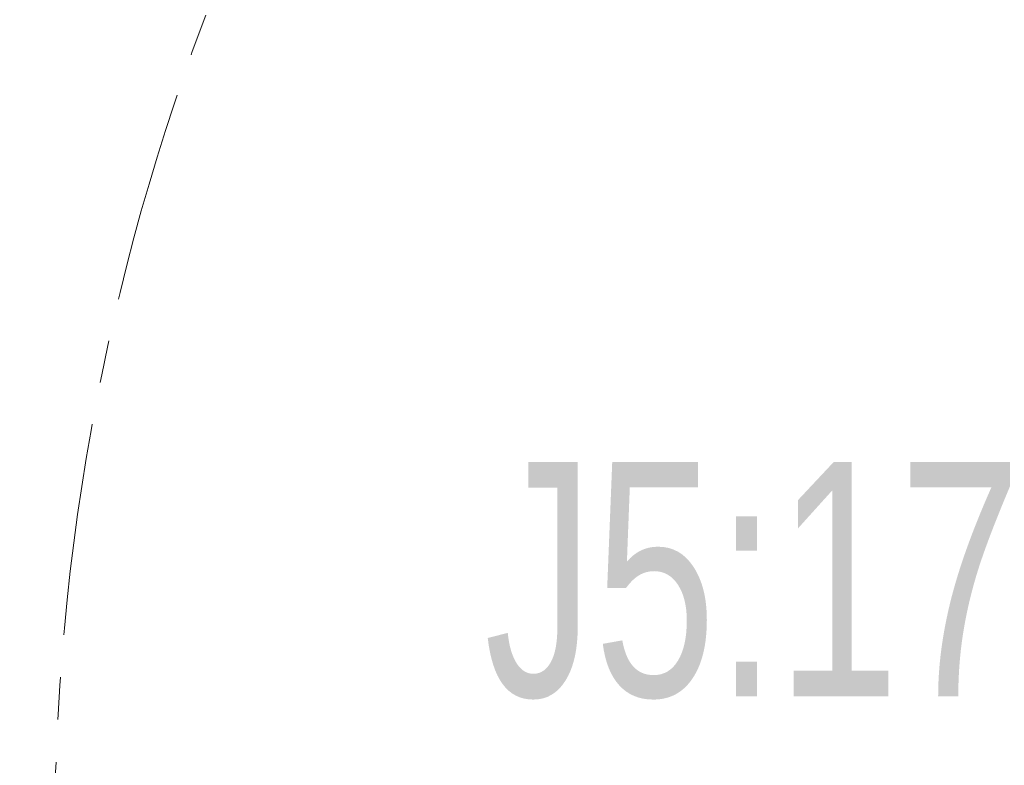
# Model space of a CAD drawing. Header units: millimetres. Extents: x 0 to 840, y 0 to 594.
# Tile 18 of 25: x 451 to 510, y 360 to 405. Entities that reach past the tile are written whole.
import ezdxf

# ---------------------------------------------------------------- set-up
doc = ezdxf.new("R2010")
doc.units = ezdxf.units.MM
doc.linetypes.add('CENTERX2', pattern=[20.32, 12.7, -2.54, 2.54, -2.54])
doc.layers.get('0').update_dxf_attribs({"lineweight": 18})
doc.layers.add('标注层', color=150, linetype='Continuous', lineweight=18)
doc.styles.add('SLDTEXTSTYLE1', font='txt', dxfattribs={"width": 0.7})
doc.dimstyles.new('SLDDIMSTYLE3', dxfattribs={"dimtxt": 7, "dimasz": 4, "dimexe": 0, "dimexo": 0.0625, "dimgap": 1.75, "dimtad": 0, "dimtih": 1, "dimtoh": 1, "dimlfac": 20, "dimrnd": 1e-09, "dimzin": 12, "dimdsep": 46, "dimtxsty": 'SLDTEXTSTYLE1', "dimcen": 0, "dimdle": 8, "dimadec": 0, "dimazin": 3, "dimtfac": 1, "dimtdec": 3, "dimtofl": 0, "dimtmove": 0, "dimatfit": 3, "dimfxl": 1, "dimfrac": 2, "dimtolj": 1, "dimarcsym": 0})

# ---------------------------------------------------------------- blocks, each defined once
blk = doc.blocks.new('*X33')
at = {"layer": '标注层', "linetype": 'Continuous'}
blk.add_hatch(color=0, dxfattribs=at).paths.add_polyline_path([(705.952, 439.069), (713.171, 442.764), (711.582, 444.906)], flags=0)
at = {"layer": '标注层', "color": 0, "linetype": 'Continuous'}
for q in [(705.952, 439.069), (757.411, 468.674)]:
    blk.add_line((745.861, 468.674), q, dxfattribs=at)
at = {"layer": '标注层', "color": 0, "insert": (777.118, 468.674), "char_height": 14, "width": 71.83017, "attachment_point": 5, "style": 'SLDTEXTSTYLE1'}
blk.add_mtext('%%C2806', dxfattribs=at)

msp = doc.modelspace()

# ---------------------------------------------------------------- linework, layer by layer
at = {"color": 7, "linetype": 'CENTERX2', "lineweight": 18}
msp.add_arc((593.270402, 355.479885), 140.3, 95, 85, dxfattribs=at)

# ---------------------------------------------------------------- texts
at = {"layer": '标注层', "color": 0, "char_height": 14, "width": 93.29162011, "attachment_point": 1, "style": 'SLDTEXTSTYLE1'}
for insert in [(401.959979, 378.906339), (478.633724, 378.372854)]:
    msp.add_mtext('J5:175%%D', dxfattribs=dict(at, insert=insert))

# ---------------------------------------------------------------- dimensions: what is measured, and where the dimension line sits
at = {"layer": '标注层', "color": 7}
dim = msp.add_diameter_dim_2p(p1=(480.58929, 271.891268), p2=(705.951515, 439.068502), dimstyle='SLDDIMSTYLE3', override={"dimscale": 2, "dimpost": '%%C<>', "dimsah": 1, "dimtzin": 12}, dxfattribs=at)
dim.commit()
dim.dimension.update_dxf_attribs({"geometry": '*X33', "text_midpoint": (745.860869, 468.673887), "dimtype": 163})

doc.saveas('drawing.dxf')
